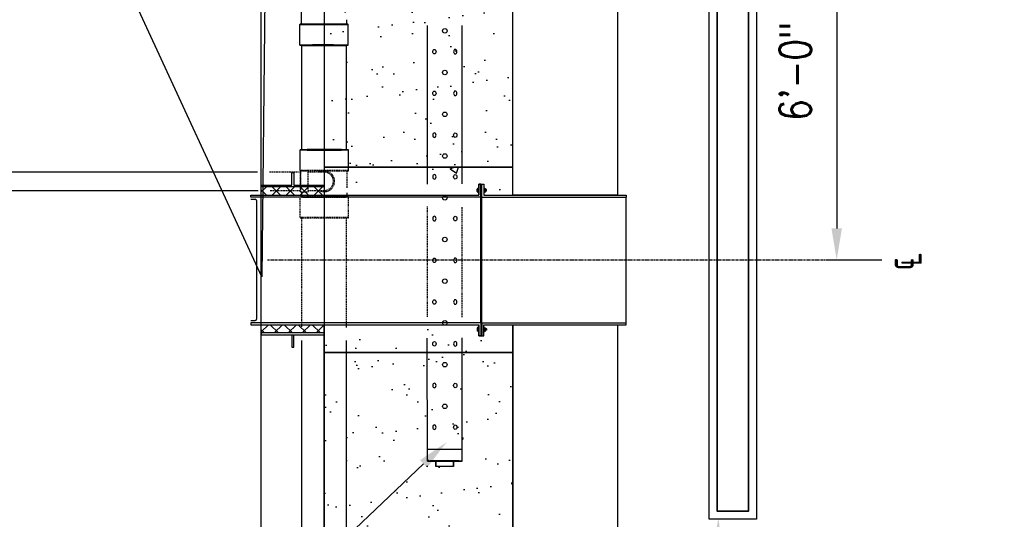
# Model space of a CAD drawing. Header units: inches. Extents: x -5890 to 5861, y -818 to 196.
# Tile 5 of 19: x -682 to -494, y -634 to -538. Entities that reach past the tile are written whole.
import ezdxf
from ezdxf import colors
from ezdxf.entities.mleader import LeaderData, LeaderLine
from ezdxf.math import Vec2, Vec3

# ---------------------------------------------------------------- set-up
doc = ezdxf.new("R2010")
doc.units = ezdxf.units.IN
doc.header["$MEASUREMENT"] = 0
doc.linetypes.add('Center 1_4_', pattern=[0.53125, 0.25, -0.09375, 0.09375, -0.09375])
doc.linetypes.add('Dash - 1_16_', pattern=[0.1875, 0.125, -0.0625])
for name, color, linetype in [('A-ANNO-DIMS', 1, 'Continuous'), ('A-DETL', 90, 'Continuous'), ('A-DETL-CNTR', 5, 'Center 1_4_'), ('A-DETL-THIN', 151, 'Continuous'), ('P-PIPE', 3, 'Continuous'), ('S-ANNO-NOTE', 2, 'Continuous'), ('S-ANNO-TEXT', 2, 'Continuous')]:
    doc.layers.add(name, color=color, linetype=linetype)
doc.layers.add('A-FLOR-PATT', color=9, linetype='Continuous', true_color=0x808080)
doc.layers.add('A-WALL-PATT', color=9, linetype='Continuous', true_color=0x808080)
doc.styles.add('Annotative', font='romans.shx', dxfattribs={"width": 0.8, "height": 0.125})
doc.dimstyles.new('Annotative', dxfattribs={"dimscale": 0, "dimtxt": 0.125, "dimasz": 0.125, "dimexe": 0.18, "dimexo": 0.0625, "dimgap": 0.09, "dimtad": 1, "dimdec": 3, "dimzin": 3, "dimdsep": 46, "dimlunit": 4, "dimtxsty": 'Annotative', "dimcen": 0.09, "dimclrt": 2, "dimazin": 2, "dimtfac": 1, "dimtdec": 3, "dimtmove": 0, "dimatfit": 0, "dimfxl": 1, "dimtfill": 1, "dimfrac": 2, "dimtolj": 1, "dimtzin": 0, "dimarcsym": 0})
pattern_1 = [(45, (-2360.2212, -927.4733), (-1.3357247, 1.3357247), []), (135, (-2360.2212, -927.4733), (-1.3357247, -1.3357247), [])]
pattern_2 = [(50, (-817.062, -1537.206), (17.9315, -1.5688), [1.875, -20.625]), (355, (-817.062, -1537.206), (-3.4688, 18.8048), [1.5, -16.5]), (100.4514, (-815.568, -1537.337), (14.46272, 17.236), [1.5935, -17.52855]), (46.1842, (-817.062, -1532.206), (26.68103, -4.138), [2.8125, -30.9375]), (96.6356, (-814.839, -1532.55), (23.36655, 24.35297), [2.39026, -26.29284]), (351.1842, (-817.062, -1532.206), (23.36655, 24.353), [2.25, -24.75]), (21, (-814.562, -1533.456), (14.92268, -10.06547), [1.875, -20.625]), (326, (-814.562, -1533.456), (6.0829, 18.12875), [1.5, -16.5]), (71.4514, (-813.319, -1534.295), (21.00556, 8.06328), [1.5935, -17.52855]), (37.5, (-817.062, -1537.206), (0.303996, 8.322346), [0, -16.3, 0, -16.75, 0, -16.5625]), (7.5, (-817.062, -1537.206), (6.57674, 9.86029), [0, -9.55, 0, -15.925, 0, -6.3125]), (327.5, (-822.637, -1537.206), (13.34556, -0.56387), [0, -6.25, 0, -19.5, 0, -25.875]), (317.5, (-825.137, -1537.206), (14.57965, 2.50262), [0, -8.125, 0, -12.95, 0, -18.375])]
pattern_3 = [(37.5, (-817.062, -1537.206), (-0.314967, 9.63412), [0, -7.6, 0, -8.5, 0, -8.125]), (7.5, (-817.062, -1537.206), (8.84888, 14.11073), [0, -4.1, 0, -6.85, 0, -2.625]), (327.5, (-823.212, -1537.206), (15.57071, 0.028295), [0, -2.5, 0, -9, 0, -11.75]), (317.5, (-823.212, -1537.206), (15.03063, 4.38838), [0, -1.25, 0, -5.9, 0, -6.75])]

# ---------------------------------------------------------------- blocks, each defined once
blk = doc.blocks.new('Mechanical_Box_H_rvt-1-ENLARGED MECHANICAL ROOM DRAIN AND VENT PLAN 1')
at = {"layer": 'A-DETL-THIN', "lineweight": -3}
for p, q in [((274.58, 903.72), (274.58, 1243.31)), ((276.08, 905.22), (276.08, 1243.31)), ((282.08, 1242.95), (282.08, 905.22)), ((283.58, 1242.95), (283.58, 903.72)), ((276.08, 1152.32), (276.08, 905.16)), ((282.08, 905.16), (282.08, 1152.32)), ((276.08, 905.22), (282.08, 905.22)), ((282.08, 905.22), (276.08, 905.22)), ((283.58, 903.72), (274.58, 903.72))]:
    blk.add_line(p, q, dxfattribs=at)
at = {"layer": 'P-PIPE', "lineweight": -3}
for p, q in [((196.69, 1003.17), (196.69, 998.18)), ((196.39, 998.18), (196.39, 994.2)), ((205.37, 998.17), (205.37, 999.07)), ((205.66, 994.2), (205.66, 998.17)), ((220.76, 997.96), (220.76, 967.69)), ((227.39, 967.73), (227.39, 997.96)), ((196.72, 994.16), (196.72, 974.25)), ((205.34, 974.26), (205.34, 994.16)), ((196.46, 974.22), (196.46, 970.27)), ((205.73, 970.3), (205.73, 974.22)), ((188.34, 969.96), (114.64, 969.96)), ((114.64, 966.46), (188.49, 966.46)), ((196.76, 966.23), (196.76, 965.23)), ((220.7, 938.28), (220.76, 914.78)), ((227.39, 914.78), (227.39, 938.3)), ((196.72, 937.79), (196.72, 735.8)), ((205.34, 893.21), (205.34, 937.79)), ((220.76, 917.07), (227.39, 917.07)), ((222.42, 914.8), (222.42, 913.8)), ((222.42, 913.76), (222.42, 914.76)), ((222.42, 913.8), (225.73, 913.8)), ((222.42, 913.76), (222.42, 913.8)), ((225.73, 913.76), (222.42, 913.76)), ((225.73, 913.8), (225.73, 914.8)), ((225.73, 914.76), (225.73, 913.76)), ((225.73, 913.8), (225.73, 913.76))]:
    blk.add_line(p, q, dxfattribs=at)
at = {"layer": 'P-PIPE', "linetype": 'Dash - 1_16_', "lineweight": -3}
for p, q in [((196.53, 969.96), (190.61, 969.96)), ((196.53, 968.21), (196.53, 970.19)), ((198.03, 970.19), (196.53, 970.19)), ((196.53, 969.96), (196.53, 968.21)), ((196.76, 970.24), (196.76, 970.18)), ((198.03, 966.23), (198.03, 970.19)), ((201.09, 969.96), (198.03, 969.96)), ((201.09, 970.19), (201.09, 970.19)), ((201.09, 970.19), (201.09, 970.19)), ((201.09, 970.19), (201.09, 970.19)), ((205.44, 966.94), (205.44, 970.24)), ((196.53, 968.21), (196.53, 966.46)), ((196.53, 966.23), (196.53, 968.21)), ((196.53, 968.21), (196.53, 968.21)), ((196.53, 968.21), (196.53, 968.21)), ((198.03, 968.21), (198.03, 968.21)), ((198.03, 968.21), (198.03, 968.21)), ((198.03, 968.21), (198.03, 968.21)), ((198.03, 968.21), (198.03, 968.21)), ((190.75, 966.46), (196.53, 966.46)), ((196.53, 966.23), (198.03, 966.23)), ((198.03, 966.46), (201.09, 966.46)), ((201.09, 966.23), (201.09, 966.23)), ((205.44, 965.23), (205.44, 966.07)), ((196.46, 965.23), (196.46, 961.26)), ((205.73, 961.25), (205.73, 965.23)), ((220.76, 963.38), (220.76, 942.32)), ((227.4, 942.25), (227.39, 963.38)), ((196.72, 961.24), (196.72, 940.36)), ((205.34, 940.27), (205.34, 961.24))]:
    blk.add_line(p, q, dxfattribs=at)
at = {"layer": 'P-PIPE', "lineweight": -3}
for centre in [(224.11, 996.95), (224.11, 988.98), (224.11, 981.01), (224.11, 973.04), (224.11, 965.07), (224.11, 957.11), (224.11, 949.14), (224.11, 941.17), (224.11, 933.2), (224.11, 925.23)]:
    blk.add_circle(centre, 0.432, dxfattribs=at)
at = {"layer": 'P-PIPE', "linetype": 'Dash - 1_16_', "lineweight": -3}
for radius, start, end in [(1.98, 360, 117.8363), (1.75, 270.0529, 89.9922), (1.98, 242.1636, 360)]:
    blk.add_arc((201.09, 968.21), radius, start, end, dxfattribs=at)
at = {"layer": 'P-PIPE', "lineweight": -3}
for centre, major_axis, ratio, start_param, end_param in [((201.03, 998.18), (-4.63, 0), 0.010234, 5.497816, 6.283185), ((201.03, 998.18), (-4.63, 0), 0.010234, 0.000028, 1.581647), ((201.03, 998.18), (-4.34, 0), 0.010234, 5.497816, 6.283185), ((201.03, 998.18), (-4.34, 0), 0.010234, 0.000028, 1.582384), ((201.03, 998.18), (-4.63, 0), 0.010234, 4.701547, 5.497816), ((201.03, 998.18), (-4.34, 0), 0.010234, 4.70081, 5.497816), ((201.03, 998.18), (-4.34, 0), 0.010234, 3.141621, 4.70081), ((201.03, 998.18), (-4.63, 0), 0.010234, 3.141621, 4.701547), ((201.03, 998.18), (-4.34, 0), 0.010234, 1.582384, 2.356223), ((201.03, 998.18), (-4.63, 0), 0.010234, 1.581647, 2.356223), ((201.03, 998.18), (-4.34, 0), 0.010234, 2.356223, 3.141593), ((201.03, 998.18), (-4.63, 0), 0.010234, 2.356223, 3.141593), ((201.03, 994.2), (-4.63, 0), 0.010234, 5.497816, 6.283185), ((201.03, 994.2), (-4.63, 0), 0.010234, 4.701164, 5.497816), ((201.03, 994.2), (-4.63, 0), 0.010234, 3.141621, 4.701164), ((201.03, 994.2), (-4.63, 0), 0.010234, 0.000028, 1.58203), ((201.03, 994.16), (4.31, 0), 0.010416, 1.570796, 3.141593), ((201.03, 994.16), (4.31, 0), 0.010416, 3.141593, 4.712389), ((201.03, 994.16), (4.31, 0), 0.010416, 1.560063, 1.570796), ((201.03, 994.16), (4.31, 0), 0.010416, 4.712389, 4.723122), ((201.03, 994.16), (4.31, 0), 0.010416, 0, 1.560063), ((201.03, 994.16), (4.31, 0), 0.010416, 4.723122, 6.283185), ((201.03, 994.2), (-4.63, 0), 0.010234, 1.58203, 2.356223), ((201.03, 994.2), (-4.63, 0), 0.010234, 2.356223, 3.141593), ((201.1, 974.22), (-4.63, 0), 0.010372, 4.717068, 6.282416), ((201.1, 974.22), (-4.63, 0), 0.010372, 0, 1.566136), ((201.1, 974.22), (-4.63, 0), 0.010372, 4.71162, 4.717068), ((201.1, 974.22), (-4.63, 0), 0.010372, 3.141593, 4.71162), ((201.1, 974.22), (-4.63, 0), 0.010372, 1.570027, 3.140824), ((224.08, 914.78), (3.31, 0), 0.010416, 1.570796, 3.141593), ((224.08, 914.78), (3.31, 0), 0.010416, 1.570796, 3.141593), ((224.08, 914.78), (3.31, 0), 0.010416, 3.141593, 4.712389), ((224.08, 914.78), (3.31, 0), 0.010416, 3.141593, 4.712389), ((224.08, 914.78), (3.31, 0), 0.010416, 0, 1.570796), ((224.08, 914.78), (3.31, 0), 0.010416, 0, 1.570796), ((224.08, 914.78), (3.31, 0), 0.010416, 4.712389, 6.283185), ((224.08, 914.78), (3.31, 0), 0.010416, 4.712389, 6.283185)]:
    blk.add_ellipse(centre, major_axis=major_axis, ratio=ratio, start_param=start_param, end_param=end_param, dxfattribs=at)
for centre, major_axis in [((222.12, 992.96), (0, -0.432)), ((222.12, 985), (0, -0.432)), ((222.12, 985), (0, -0.432)), ((226.1, 977.03), (0, 0.432)), ((226.1, 969.06), (0, 0.432)), ((226.1, 961.09), (0, 0.432)), ((222.12, 953.12), (0, -0.432)), ((222.12, 953.12), (0, -0.432)), ((222.12, 945.15), (0, -0.432)), ((222.12, 937.18), (0, -0.432)), ((222.12, 937.18), (0, -0.432)), ((226.1, 929.21), (0, 0.432)), ((226.1, 921.25), (0, 0.432))]:
    blk.add_ellipse(centre, major_axis=major_axis, ratio=0.727074, dxfattribs=at)
at = {"layer": 'P-PIPE', "lineweight": -3, "extrusion": (0, 0, -1)}
for centre, major_axis in [((226.1, 992.96), (0, -0.432)), ((226.1, 985), (0, -0.432)), ((222.12, 977.03), (0, 0.432)), ((222.12, 977.03), (0, 0.432)), ((222.12, 969.06), (0, 0.432)), ((222.12, 961.09), (0, 0.432)), ((222.12, 961.09), (0, 0.432)), ((226.1, 953.12), (0, -0.432)), ((226.1, 945.15), (0, -0.432)), ((226.1, 937.18), (0, -0.432)), ((222.12, 929.21), (0, 0.432)), ((222.12, 929.21), (0, 0.432)), ((222.12, 921.25), (0, 0.432))]:
    blk.add_ellipse(centre, major_axis=major_axis, ratio=0.727074, dxfattribs=at)
at = {"layer": 'P-PIPE', "linetype": 'Dash - 1_16_', "lineweight": -3}
for centre, major_axis, start_param, end_param in [((201.1, 970.24), (-4.63, 0), 4.716976, 6.282416), ((201.1, 970.24), (-4.63, 0), 0, 1.566228), ((201.1, 970.24), (-4.63, 0), 4.71162, 4.716976), ((201.1, 970.24), (-4.34, 0), 4.71162, 4.717287), ((201.1, 970.24), (-4.63, 0), 1.570027, 3.140824), ((201.1, 970.24), (-4.63, 0), 3.141593, 4.71162), ((201.1, 965.23), (-4.63, 0), 4.716861, 6.282416), ((201.1, 965.23), (-4.63, 0), 0, 1.566344), ((201.1, 965.23), (-4.34, 0), 4.717164, 6.282416), ((201.1, 965.23), (-4.34, 0), 0, 1.566041), ((201.1, 965.23), (-4.34, 0), 4.71162, 4.717164), ((201.1, 965.23), (-4.63, 0), 4.71162, 4.716861), ((201.1, 965.23), (-4.34, 0), 1.570027, 3.140824), ((201.1, 965.23), (-4.63, 0), 1.570027, 3.140824), ((201.1, 965.23), (-4.34, 0), 3.141593, 4.71162), ((201.1, 965.23), (-4.63, 0), 3.141593, 4.71162), ((201.1, 961.26), (-4.63, 0), 4.716769, 6.282416), ((201.1, 961.26), (-4.63, 0), 0, 1.566436), ((201.1, 961.26), (-4.63, 0), 4.71162, 4.716769), ((201.1, 961.26), (-4.63, 0), 1.570027, 3.140824), ((201.1, 961.26), (-4.63, 0), 3.141593, 4.71162)]:
    blk.add_ellipse(centre, major_axis=major_axis, ratio=0.010372, start_param=start_param, end_param=end_param, dxfattribs=at)
blk = doc.blocks.new('*D10')
at = {"layer": 'A-ANNO-DIMS', "color": 0, "lineweight": -2, "transparency": 16777216}
for p, q in [((-527.86, -512), (-517.52, -512)), ((-526.16, -518), (-526.16, -578)), ((-527.86, -584), (-517.52, -584))]:
    blk.add_line(p, q, dxfattribs=at)
at = {"layer": 'A-ANNO-DIMS', "color": 0, "lineweight": -3, "transparency": 16777216}
for points in [[(-527.16, -518), (-525.16, -518), (-526.16, -512)], [(-527.16, -578), (-525.16, -578), (-526.16, -584)]]:
    blk.add_solid(points, dxfattribs=at)
at = {"layer": 'Defpoints', "color": 0, "lineweight": -3, "transparency": 16777216}
for p in [(-530.86, -512), (-530.86, -584), (-526.16, -584)]:
    blk.add_point(p, dxfattribs=at)
at = {"layer": 'A-ANNO-DIMS', "color": 2, "lineweight": -3, "transparency": 16777216, "insert": (-534.05, -548), "char_height": 6, "attachment_point": 5, "rotation": 90, "style": 'Annotative'}
blk.add_mtext('\\A1;6\'-0"', dxfattribs=at)

msp = doc.modelspace()

# ---------------------------------------------------------------- hatches: boundary and pattern name
at = {"layer": 'A-FLOR-PATT'}
h = msp.add_hatch(dxfattribs=at)
h.set_pattern_fill('FP_3', color=8, style=0, pattern_type=2)
h.set_pattern_definition(pattern_1)
h.paths.add_polyline_path([(-629.6499, -571.6244), (-635.9847, -571.6244), (-635.9847, -570.0567), (-623.9847, -570.0567), (-623.9847, -571.6244), (-628.519, -571.6244)])
h = msp.add_hatch(color=8, dxfattribs=at)
h.paths.add_polyline_path([(-593.916, -569.5288), (-593.916, -570.5618), (-594.0742, -570.5618), (-594.0742, -569.5288)])
h.paths.add_polyline_path([(-594.0742, -570.8835), (-593.916, -570.8835), (-593.916, -572.0003), (-594.0742, -572.0003), (-594.0742, -571.6016)])
h = msp.add_hatch(dxfattribs=at)
h.set_pattern_fill('FP_3', color=8, style=0, pattern_type=2)
h.set_pattern_definition(pattern_1)
h.paths.add_polyline_path([(-629.6499, -596.3761), (-635.9847, -596.3761), (-635.9847, -597.9438), (-623.9847, -597.9438), (-623.9847, -596.3761), (-628.519, -596.3761)])
h = msp.add_hatch(color=8, dxfattribs=at)
h.paths.add_polyline_path([(-593.916, -598.4717), (-593.916, -597.4387), (-594.0742, -597.4387), (-594.0742, -598.4717)])
h.paths.add_polyline_path([(-594.0742, -597.117), (-593.916, -597.117), (-593.916, -596.0003), (-594.0742, -596.0003), (-594.0742, -596.3989)])
at = {"layer": 'A-WALL-PATT'}
h = msp.add_hatch(dxfattribs=at)
h.set_pattern_fill('AR-SAND', color=8, scale=5, style=0)
h.set_pattern_definition(pattern_3)
h.paths.add_polyline_path([(-587.9847, -566.3253), (-587.9847, -529.6753), (-623.9846, -529.6752), (-623.9846, -566.3253)])
at = {"layer": 'A-WALL-PATT', "transparency": 33554559}
h = msp.add_hatch(dxfattribs=at)
h.set_pattern_fill('AR-CONC', color=8, scale=2.5, style=0)
h.set_pattern_definition(pattern_2)
h.paths.add_polyline_path([(-623.9847, -566.3253), (-623.9847, -571.6253), (-594.4509, -571.6253), (-594.4509, -569.5203), (-593.5393, -569.5203), (-593.5393, -571.6253), (-587.9847, -571.6253), (-587.9847, -566.3253)])
h = msp.add_hatch(dxfattribs=at)
h.set_pattern_fill('AR-CONC', color=8, scale=2.5, style=0)
h.set_pattern_definition(pattern_2)
h.paths.add_polyline_path([(-623.9847, -601.6753), (-623.9847, -596.3753), (-594.4509, -596.3753), (-594.4509, -598.4802), (-593.5393, -598.4802), (-593.5393, -596.3753), (-587.9847, -596.3753), (-587.9847, -601.6753)])
at = {"layer": 'A-WALL-PATT'}
h = msp.add_hatch(dxfattribs=at)
h.set_pattern_fill('AR-SAND', color=8, scale=5, style=0)
h.set_pattern_definition(pattern_3)
h.paths.add_polyline_path([(-623.9847, -686.0003), (-623.9847, -601.6753), (-587.9847, -601.6753), (-587.9847, -644.0002), (-615.9847, -644.0002), (-615.9847, -686.0003)])

# ---------------------------------------------------------------- linework, layer by layer
at = {"layer": 'A-DETL'}
for p, q in [((-630.173, -569.7113), (-630.173, -567.3036)), ((-630.173, -567.3036), (-629.7963, -567.3036)), ((-629.7963, -567.3036), (-629.7963, -569.7113)), ((-635.9847, -569.7113), (-630.173, -569.7113)), ((-635.9847, -570.0567), (-635.9847, -569.7113)), ((-623.9847, -570.0567), (-635.9847, -570.0567)), ((-629.7963, -569.7113), (-623.9847, -569.7113)), ((-623.9847, -570.0567), (-623.9847, -569.7113)), ((-594.7776, -570.9724), (-594.7776, -570.4728)), ((-594.515, -570.3865), (-594.7434, -570.3865)), ((-594.7434, -570.5592), (-594.515, -570.5592)), ((-594.7434, -570.8861), (-594.515, -570.8861)), ((-594.515, -571.0587), (-594.7434, -571.0587)), ((-594.515, -571.2177), (-594.515, -570.2139)), ((-594.515, -570.2139), (-594.4509, -570.2139)), ((-594.4509, -571.2177), (-594.515, -571.2177)), ((-594.0742, -569.5203), (-594.4509, -569.5203)), ((-594.4509, -569.5203), (-594.4509, -571.6253)), ((-594.0742, -572.0003), (-594.0742, -569.5203)), ((-594.0742, -569.5288), (-593.916, -569.5288)), ((-593.916, -570.5618), (-594.0742, -570.5618)), ((-594.0742, -570.8835), (-593.916, -570.8835)), ((-593.916, -572.0003), (-593.916, -569.5203)), ((-593.916, -569.5203), (-593.5393, -569.5203)), ((-593.5393, -569.5203), (-593.5393, -571.6253)), ((-593.5393, -570.2139), (-593.4752, -570.2139)), ((-593.4752, -571.2177), (-593.5393, -571.2177)), ((-593.4752, -570.2139), (-593.4752, -571.2177)), ((-593.4752, -570.3729), (-593.2434, -570.3729)), ((-593.2434, -570.5456), (-593.4752, -570.5456)), ((-593.2434, -570.8724), (-593.4752, -570.8724)), ((-593.4752, -571.0451), (-593.2434, -571.0451)), ((-593.2092, -570.4592), (-593.2092, -570.9588)), ((-593.192, -570.5751), (-593.2092, -570.5455)), ((-593.2092, -570.8427), (-593.192, -570.8725)), ((-593.1782, -570.5455), (-593.192, -570.5751)), ((-593.192, -570.8725), (-593.1768, -570.8451)), ((-593.1611, -570.5751), (-593.1782, -570.5455)), ((-593.1768, -570.8451), (-593.1611, -570.8725)), ((-593.1473, -570.5455), (-593.1611, -570.5751)), ((-593.1611, -570.8725), (-593.1459, -570.8451)), ((-593.1302, -570.5751), (-593.1473, -570.5455)), ((-593.1459, -570.8451), (-593.1301, -570.8725)), ((-593.1163, -570.5455), (-593.1302, -570.5751)), ((-593.1301, -570.8725), (-593.115, -570.8451)), ((-593.0992, -570.5751), (-593.1163, -570.5455)), ((-593.115, -570.8451), (-593.0992, -570.8725)), ((-593.0854, -570.5455), (-593.0992, -570.5751)), ((-593.0992, -570.8725), (-593.084, -570.8451)), ((-593.0308, -570.583), (-593.0854, -570.5455)), ((-593.084, -570.8451), (-593.0683, -570.8725)), ((-593.0683, -570.8725), (-593.0308, -570.835)), ((-593.0308, -570.835), (-593.0308, -570.583)), ((-637.9847, -571.6253), (-594.4509, -571.6253)), ((-637.9847, -572.0003), (-637.9847, -571.6253)), ((-594.0742, -572.0003), (-637.9847, -572.0003)), ((-637.974, -572.4317), (-637.1504, -572.4317)), ((-636.9004, -572.6817), (-636.9004, -595.3188)), ((-635.9847, -596.0003), (-635.9847, -572.0003)), ((-594.0742, -596.0003), (-594.0742, -572.0003)), ((-593.916, -596.0003), (-593.916, -572.0003)), ((-593.916, -572.0003), (-566.3273, -572.0003)), ((-593.5393, -571.6253), (-566.3226, -571.6253)), ((-566.3226, -571.6253), (-566.3273, -572.0003)), ((-566.3273, -596.0003), (-566.3273, -572.0003)), ((-637.974, -595.5688), (-637.1504, -595.5688)), ((-594.0742, -596.0003), (-637.9847, -596.0003)), ((-637.9847, -596.0003), (-637.9847, -596.3753)), ((-637.9847, -596.3753), (-594.4509, -596.3753)), ((-594.7776, -597.0281), (-594.7776, -597.5277)), ((-594.515, -596.9418), (-594.7434, -596.9418)), ((-594.7434, -597.1144), (-594.515, -597.1144)), ((-594.7434, -597.4413), (-594.515, -597.4413)), ((-594.515, -597.614), (-594.7434, -597.614)), ((-594.4509, -596.7828), (-594.515, -596.7828)), ((-594.515, -596.7828), (-594.515, -597.7866)), ((-594.4509, -598.4802), (-594.4509, -596.3753)), ((-594.0742, -596.0003), (-594.0742, -598.4802)), ((-594.0742, -597.117), (-593.916, -597.117)), ((-593.916, -597.4387), (-594.0742, -597.4387)), ((-593.916, -596.0003), (-593.916, -598.4802)), ((-593.916, -596.0003), (-566.3273, -596.0003)), ((-593.5393, -598.4802), (-593.5393, -596.3753)), ((-593.5393, -596.3753), (-566.3226, -596.3753)), ((-593.4752, -596.7828), (-593.5393, -596.7828)), ((-593.4752, -597.7866), (-593.4752, -596.7828)), ((-593.4752, -596.9554), (-593.2434, -596.9554)), ((-593.2434, -597.1281), (-593.4752, -597.1281)), ((-593.2434, -597.4549), (-593.4752, -597.4549)), ((-593.4752, -597.6276), (-593.2434, -597.6276)), ((-593.2092, -597.5413), (-593.2092, -597.0417)), ((-593.2092, -597.1578), (-593.192, -597.128)), ((-593.192, -597.4254), (-593.2092, -597.455)), ((-593.192, -597.128), (-593.1768, -597.1554)), ((-593.1782, -597.455), (-593.192, -597.4254)), ((-593.1611, -597.4254), (-593.1782, -597.455)), ((-593.1768, -597.1554), (-593.1611, -597.128)), ((-593.1611, -597.128), (-593.1459, -597.1554)), ((-593.1473, -597.455), (-593.1611, -597.4254)), ((-593.1302, -597.4254), (-593.1473, -597.455)), ((-593.1459, -597.1554), (-593.1301, -597.128)), ((-593.1163, -597.455), (-593.1302, -597.4254)), ((-593.1301, -597.128), (-593.115, -597.1554)), ((-593.0992, -597.4254), (-593.1163, -597.455)), ((-593.115, -597.1554), (-593.0992, -597.128)), ((-593.0992, -597.128), (-593.084, -597.1554)), ((-593.0854, -597.455), (-593.0992, -597.4254)), ((-593.0308, -597.4175), (-593.0854, -597.455)), ((-593.084, -597.1554), (-593.0683, -597.128)), ((-593.0683, -597.128), (-593.0308, -597.1655)), ((-593.0308, -597.1655), (-593.0308, -597.4175)), ((-566.3226, -596.3753), (-566.3273, -596.0003)), ((-623.9847, -597.9438), (-635.9847, -597.9438)), ((-635.9847, -597.9438), (-635.9847, -598.2892)), ((-635.9847, -598.2892), (-630.173, -598.2892)), ((-630.173, -598.2892), (-630.173, -600.6969)), ((-629.7963, -600.6969), (-629.7963, -598.2892)), ((-629.7963, -598.2892), (-623.9847, -598.2892)), ((-623.9847, -597.9438), (-623.9847, -598.2892)), ((-594.515, -597.7866), (-594.4509, -597.7866)), ((-594.0742, -598.4802), (-594.4509, -598.4802)), ((-594.0742, -598.4717), (-593.916, -598.4717)), ((-593.916, -598.4802), (-593.5393, -598.4802)), ((-593.5393, -597.7866), (-593.4752, -597.7866)), ((-630.173, -600.6969), (-629.7963, -600.6969))]:
    msp.add_line(p, q, dxfattribs=at)
for centre, radius, start, end in [((-594.6516, -570.4728), 0.126, 136.750182, 223.249818), ((-594.3703, -570.7226), 0.4073, 156.34317, 203.65683), ((-594.6516, -570.9724), 0.126, 136.750182, 223.249818), ((-593.3352, -570.4592), 0.126, 316.750182, 43.249818), ((-593.6165, -570.709), 0.4073, 336.34317, 23.65683), ((-593.3352, -570.9588), 0.126, 316.750182, 43.249818), ((-637.1504, -572.6817), 0.25, 0, 90), ((-637.1504, -595.3188), 0.25, 270, 0), ((-594.6516, -597.0281), 0.126, 136.750182, 223.249818), ((-594.3703, -597.2779), 0.4073, 156.34317, 203.65683), ((-594.6516, -597.5277), 0.126, 136.750182, 223.249818), ((-593.3352, -597.0417), 0.126, 316.750182, 43.249818), ((-593.6165, -597.2915), 0.4073, 336.34317, 23.65683), ((-593.3352, -597.5413), 0.126, 316.750182, 43.249818)]:
    msp.add_arc(centre, radius, start, end, dxfattribs=at)
at = {"layer": 'A-DETL-CNTR', "color": 2}
msp.add_line((-634.7921, -584.0003), (-519.3795, -584.0003), dxfattribs=at)
at = {"layer": 'A-DETL-THIN'}
for p, q in [((-593.192, -570.8725), (-593.2092, -570.5455)), ((-593.1611, -570.8725), (-593.1782, -570.5455)), ((-593.1301, -570.8725), (-593.1473, -570.5455)), ((-593.0992, -570.8725), (-593.1163, -570.5455)), ((-593.0683, -570.8725), (-593.0854, -570.5455)), ((-593.192, -597.128), (-593.2092, -597.455)), ((-593.1611, -597.128), (-593.1782, -597.455)), ((-593.1301, -597.128), (-593.1473, -597.455)), ((-593.0992, -597.128), (-593.1163, -597.455)), ((-593.0683, -597.128), (-593.0854, -597.455))]:
    msp.add_line(p, q, dxfattribs=at)
at = {"layer": 'A-WALL-PATT'}
for points in [[(-805.9847, -686.0003), (-805.9847, -440.0003), (-623.9847, -440.0003), (-623.9847, -686.0003), (-615.9847, -686.0003), (-615.9847, -703.9934), (-678.9847, -703.9934), (-678.9847, -686.0003), (-635.9847, -686.0003), (-635.9847, -452.0003), (-793.9847, -452.0003), (-793.9847, -686.0003)], [(-587.9847, -571.6253), (-587.9847, -524.0003), (-567.9847, -524.0003), (-567.9847, -571.6253)], [(-587.9847, -566.3253), (-587.9847, -529.6753), (-623.9846, -529.6752), (-623.9846, -566.3253)], [(-623.9847, -566.3253), (-623.9847, -571.6253), (-594.4509, -571.6253), (-594.4509, -569.5203), (-593.5393, -569.5203), (-593.5393, -571.6253), (-587.9847, -571.6253), (-587.9847, -566.3253)], [(-623.9847, -601.6753), (-623.9847, -596.3753), (-594.4509, -596.3753), (-594.4509, -598.4802), (-593.5393, -598.4802), (-593.5393, -596.3753), (-587.9847, -596.3753), (-587.9847, -601.6753)], [(-587.9847, -644.0002), (-587.9847, -596.3753), (-567.9847, -596.3753), (-567.9847, -644.0002)], [(-623.9847, -686.0003), (-623.9847, -601.6753), (-587.9847, -601.6753), (-587.9847, -644.0002), (-615.9847, -644.0002), (-615.9847, -686.0003)]]:
    msp.add_lwpolyline(points, close=True, dxfattribs=at)
msp.add_lwpolyline([(-623.9847, -598.2892), (-623.9847, -686.0003), (-615.9847, -686.0003), (-615.9847, -703.9934), (-678.9847, -703.9934), (-678.9847, -686.0003), (-635.9847, -686.0003), (-635.9847, -598.2892), (-623.9847, -598.2892)], dxfattribs=at)

# ---------------------------------------------------------------- block references
at = {"layer": 'P-PIPE'}
msp.add_blockref('Mechanical_Box_H_rvt-1-ENLARGED MECHANICAL ROOM DRAIN AND VENT PLAN 1', (-825.0621, -1537.2062), dxfattribs=at)

# ---------------------------------------------------------------- texts
at = {"layer": 'S-ANNO-TEXT', "lineweight": -3, "insert": (-516.5316, -585.9937), "char_height": 6, "width": 131.457736, "attachment_point": 1, "rotation": 90, "style": 'Annotative'}
msp.add_mtext('℄', dxfattribs=at)

# ---------------------------------------------------------------- dimensions: what is measured, and where the dimension line sits
at = {"layer": 'A-ANNO-DIMS', "lineweight": -3}
dim = msp.add_linear_dim(base=(-526.1613, -584.0003), p1=(-530.8638, -512.0003), p2=(-530.8638, -584.0003), angle=270, dimstyle='Annotative', override={"dimpost": '\\X', "dimtfill": 0}, dxfattribs=at)
dim.commit()
dim.dimension.update_dxf_attribs({"geometry": '*D10', "text_midpoint": (-526.1613, -548.0003), "dimtype": 161})

# ---------------------------------------------------------------- leaders
at = {"layer": 'S-ANNO-NOTE'}
ml = msp.add_multileader_mtext('Standard', dxfattribs=at)
ml.set_content('REFER TO SHEET S-709 FOR VENT PIPE DETAIL', color=256, style='Annotative')
ml.set_leader_properties(color=1, linetype='ByLayer', lineweight=-1)
ml.build(insert=Vec2(0, 0))
ml.multileader.update_dxf_attribs({"text_right_attachment_type": 3, "dogleg_length": 0.36, "arrow_head_size": 6, "scale": 48})
ctx = ml.context
ctx.base_point, ctx.scale, ctx.char_height, ctx.arrow_head_size, ctx.landing_gap_size, ctx.plane_origin = Vec3(-753.1078, -494.165), 48, 6, 6, 4.32, Vec3(-892.0058, -495.2541)
ctx.right_attachment, ctx.text_align_type = 3, 2
notes = []
notes.append((ctx, [(0, (1, 1, 0), (-669.5949, -514.165), (-1, 0), 10.873, [(1, [(-635.1273, -514.803), (-635.9125, -587.2578)], 0, [])])]))
ctx.mtext.insert, ctx.mtext.width, ctx.mtext.defined_height, ctx.mtext.alignment, ctx.mtext.flow_direction = Vec3(-684.7878, -491.165), 68.608377, 15.3558, 3, 5
ml = msp.add_multileader_mtext('Standard', dxfattribs=at)
ml.set_content('3"%%C FLOOR SINK', color=256, style='Annotative')
ml.set_leader_properties(color=1, linetype='ByLayer', lineweight=-1)
ml.build(insert=Vec2(0, 0))
ml.multileader.update_dxf_attribs({"text_right_attachment_type": 3, "dogleg_length": 0.36, "arrow_head_size": 6, "scale": 48})
ctx = ml.context
ctx.base_point, ctx.scale, ctx.char_height, ctx.arrow_head_size, ctx.landing_gap_size, ctx.plane_origin = Vec3(-938.3643, -566.6016), 48, 6, 6, 4.32, Vec3(-903.5361, -493.1133)
ctx.right_attachment = 3
notes.append((ctx, [(0, (1, 1, 0), (-863.7158, -567.7444), (-1, 0), 6.5799, [(0, [(-718.8868, -569.467)], 0, [])])]))
ctx.mtext.insert, ctx.mtext.width, ctx.mtext.defined_height, ctx.mtext.flow_direction = Vec3(-934.0443, -563.6016), 59.747904, 44.904, 5
ml = msp.add_multileader_mtext('Standard', dxfattribs=at)
ml.set_content('3"%%C DRAIN', color=256, style='Annotative')
ml.set_leader_properties(color=1, linetype='ByLayer', lineweight=-1)
ml.build(insert=Vec2(0, 0))
ml.multileader.update_dxf_attribs({"text_right_attachment_type": 3, "dogleg_length": 0.36, "arrow_head_size": 6, "scale": 48})
ctx = ml.context
ctx.base_point, ctx.scale, ctx.char_height, ctx.arrow_head_size, ctx.landing_gap_size, ctx.plane_origin = Vec3(-749.3358, -616.7823), 48, 6, 6, 4.32, Vec3(-659.7997, -581.8444)
ctx.right_attachment = 3
notes.append((ctx, [(0, (1, 1, 0), (-698.7512, -617.9252), (-1, 0), 6.0589, [(0, [(-684.9945, -571.7389)], 0, [])])]))
ctx.mtext.insert, ctx.mtext.width, ctx.mtext.defined_height, ctx.mtext.flow_direction = Vec3(-745.0158, -613.7823), 53.725811, 16.7617, 5
ml = msp.add_multileader_mtext('Standard', dxfattribs=at)
ml.set_content('6"%%C PERFORATED FOUNDATION DRAIN', color=256, style='Annotative')
ml.set_leader_properties(color=1, linetype='ByLayer', lineweight=-1)
ml.build(insert=Vec2(0, 0))
ml.multileader.update_dxf_attribs({"text_right_attachment_type": 3, "dogleg_length": 0.36, "arrow_head_size": 6, "scale": 48})
ctx = ml.context
ctx.base_point, ctx.scale, ctx.char_height, ctx.arrow_head_size, ctx.landing_gap_size, ctx.plane_origin = Vec3(-752.7848, -662.5488), 48, 6, 6, 4.32, Vec3(-648.3454, -628.7362)
ctx.right_attachment, ctx.text_align_type = 3, 2
notes.append((ctx, [(0, (1, 1, 0), (-658.573, -673.6917), (-1, 0), 18.3717, [(1, [(-600.6537, -618.8411)], 0, [])])]))
ctx.mtext.insert, ctx.mtext.width, ctx.mtext.defined_height, ctx.mtext.alignment, ctx.mtext.flow_direction = Vec3(-681.2648, -659.5488), 74.452882, 17.4827, 3, 5
ml = msp.add_multileader_mtext('Standard', dxfattribs=at)
ml.set_content('TRENCH DRAIN', color=256, style='Annotative')
ml.set_leader_properties(color=1, linetype='ByLayer', lineweight=-1)
ml.build(insert=Vec2(0, 0))
ml.multileader.update_dxf_attribs({"text_right_attachment_type": 3, "dogleg_length": 0.36, "arrow_head_size": 6, "scale": 48})
ctx = ml.context
ctx.base_point, ctx.scale, ctx.char_height, ctx.arrow_head_size, ctx.landing_gap_size, ctx.plane_origin = Vec3(-544.5113, -674.5344), 48, 6, 6, 4.32, Vec3(-888.2953, -616.7277)
ctx.right_attachment = 3
notes.append((ctx, [(1, (1, 1, 0), (-549.5282, -674.5344), (1, 0), 5.0169, [(0, [(-548.7381, -633.3447)], 0, [])])]))
ctx.mtext.insert, ctx.mtext.width, ctx.mtext.defined_height, ctx.mtext.flow_direction = Vec3(-540.1913, -671.5344), 48.541301, 16.0793, 5
for ctx, leaders in notes:
    for number, flags, end, landing, length, lines in leaders:
        leader = LeaderData()
        leader.index, (leader.has_last_leader_line, leader.has_dogleg_vector, leader.attachment_direction) = number, flags
        leader.last_leader_point, leader.dogleg_vector, leader.dogleg_length = Vec3(end), Vec3(landing), length
        for number, points, colour, breaks in lines:
            line = LeaderLine()
            line.index, line.vertices, line.color, line.breaks = number, Vec3.list(points), colors.encode_raw_color(colour), breaks
            leader.lines.append(line)
        ctx.leaders.append(leader)

doc.saveas('drawing.dxf')
